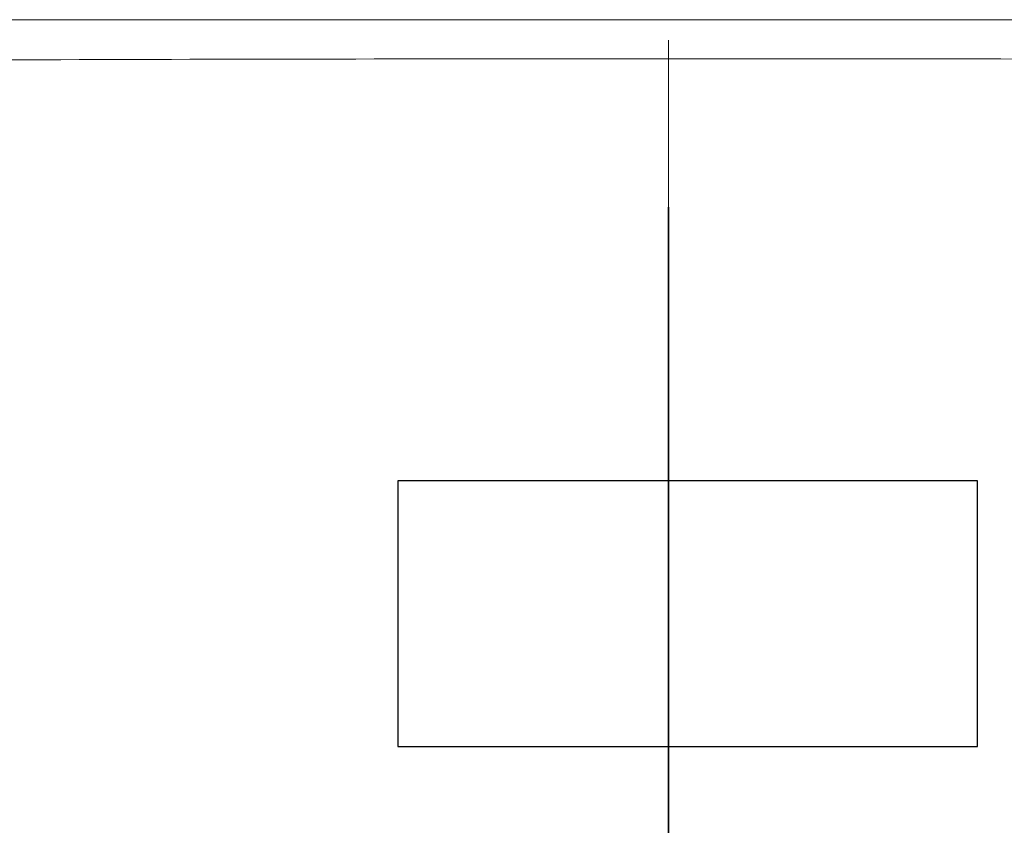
# Model space of a CAD drawing. Header units: millimetres. Extents: x -190 to 196, y -747 to 3.
# Tile 5 of 6: x -93 to 48, y -112 to 3. Entities that reach past the tile are written whole.
import ezdxf

# ---------------------------------------------------------------- set-up
doc = ezdxf.new("R2010")
doc.units = ezdxf.units.MM
doc.layers.get('0').update_dxf_attribs({"true_color": 0x000000})
doc.layers.add('Default', color=7, linetype='Continuous', true_color=0x000000)

msp = doc.modelspace()

# ---------------------------------------------------------------- linework, layer by layer
at = {"color": 18, "lineweight": 15, "true_color": 0x000000}
for p, q in [((-166.33, 2.94), (171.8, 2.94)), ((-166.32, 2.94), (171.8, 2.94)), ((-166.28, 2.94), (171.76, 2.94)), ((0, 0, 619.51), (0, 0, 646.04)), ((0, 0, 390.33), (0, 0, 616)), ((0, 0, 339.09), (0, 0, 390.33)), ((0, 0, 339.09), (0, 0, 5)), ((0, 0, 619.51), (0, 0, 646.04)), ((0, 0, 390.33), (0, 0, 616)), ((0, 0, 339.09), (0, 0, 390.33)), ((0, 0, 339.09), (0, 0, 5)), ((0, -172.69, 617.5), (0, -1.5, 617.5)), ((0, -172.97, 617.5), (0, -1.5, 617.5)), ((0, -172.69, 617.5), (0, -1.5, 617.5)), ((0, -172.97, 617.5), (0, -1.5, 617.5)), ((0, -615.09), (0, -5)), ((0, -615.09), (0, -5)), ((0, -6.36, 649.19), (0, -6.48, 652.54)), ((0, -6.36, 649.19), (0, -6.48, 652.54)), ((0, -84.68, 652.53), (0, -6.48, 652.54)), ((0, -84.68, 652.53), (0, -6.48, 652.54)), ((0, -11.04, 642.84), (0, -11.17, 619.58)), ((0, -11.04, 642.84), (0, -11.17, 619.58)), ((0, -11.14, 619.55), (0, -143.8, 619.6)), ((0, -11.14, 616.06), (0, -144.2, 616.08)), ((0, -11.14, 619.55), (0, -143.8, 619.6)), ((0, -11.14, 616.06), (0, -144.2, 616.08)), ((0, -11.68, 348.49), (0, -11.82, 348.49)), ((0, -11.69, 390), (0, -11.68, 356.36)), ((0, -11.68, 348.49), (0, -11.82, 348.49)), ((0, -11.69, 390), (0, -11.68, 356.36)), ((0, -174.18, 390), (0, -11.69, 390)), ((0, -174.18, 390), (0, -11.69, 390)), ((0, -291.3, 348.51), (0, -11.82, 348.49)), ((0, -291.3, 348.51), (0, -11.82, 348.49)), ((0, -278.08, 329.9), (0, -11.97, 329.66)), ((0, -11.98, 321.4), (0, -11.97, 329.65)), ((0, -278.08, 329.9), (0, -11.97, 329.66)), ((0, -11.98, 321.4), (0, -11.97, 329.65)), ((0, -23.5, 321.41), (0, -11.98, 321.34)), ((0, -23.5, 321.41), (0, -11.98, 321.34)), ((0, -28.77, 253.97), (0, -28.73, 314.18)), ((0, -28.77, 253.97), (0, -28.73, 314.18)), ((0, -29.35, 313.72), (0, -28.78, 314.1)), ((0, -29.35, 313.72), (0, -28.78, 314.1)), ((0, -29.43, 316.6), (0, -29.35, 315.36)), ((0, -29.35, 315.36), (0, -29.38, 253.44)), ((0, -29.43, 316.6), (0, -29.35, 315.36)), ((0, -29.35, 315.36), (0, -29.38, 253.44)), ((0, -29.39, 253.44), (0, -29.51, 251.83)), ((0, -29.39, 253.44), (0, -29.51, 251.83)), ((0, -31.7, 321.94), (0, -30.05, 319.3)), ((0, -31.7, 321.94), (0, -30.05, 319.3)), ((0, -30.85, 253.34), (0, -30.84, 315.26)), ((0, -30.85, 253.34), (0, -30.84, 315.26)), ((0, -34.21, 323.95), (0, -31.7, 321.94)), ((0, -34.21, 323.95), (0, -31.7, 321.94)), ((0, -37.26, 325), (0, -34.21, 323.95)), ((0, -37.26, 325), (0, -34.21, 323.95)), ((0, -38.78, 325.11), (0, -37.26, 325)), ((0, -38.78, 325.11), (0, -37.26, 325)), ((0, -38.4, 243.08), (0, -39.87, 242.98)), ((0, -38.4, 243.08), (0, -39.87, 242.98)), ((0, -38.78, 325.11), (0, -161.77, 324.9)), ((0, -38.78, 325.11), (0, -161.77, 324.9)), ((0, -38.8, 323.23), (0, -161.78, 323.04)), ((0, -38.81, 324.82), (0, -38.8, 323.23)), ((0, -38.8, 323.23), (0, -161.78, 323.04)), ((0, -38.81, 324.82), (0, -38.8, 323.23)), ((0, -38.81, 324.82), (0, -39.94, 324.82)), ((0, -38.81, 324.82), (0, -39.94, 324.82)), ((0, -38.89, 328.22), (0, -38.89, 326.14)), ((0, -161.53, 328.04), (0, -38.89, 328.22)), ((0, -38.89, 328.22), (0, -38.89, 326.14)), ((0, -161.53, 328.04), (0, -38.89, 328.22)), ((0, -38.9, 326.13), (0, -39.51, 325.96)), ((0, -38.9, 326.13), (0, -161.52, 325.92)), ((0, -38.9, 326.13), (0, -39.51, 325.96)), ((0, -38.9, 326.13), (0, -161.52, 325.92)), ((0, -39.51, 325.96), (0, -39.95, 325.78)), ((0, -39.51, 325.96), (0, -39.95, 325.78)), ((0, -83.39, 244.31), (0, -39.84, 244.37)), ((0, -83.39, 244.31), (0, -39.84, 244.37)), ((0, -39.87, 242.98), (0, -83.42, 242.9)), ((0, -39.87, 242.98), (0, -83.42, 242.9)), ((0, -39.94, 324.82), (0, -160.57, 324.57)), ((0, -39.94, 324.82), (0, -160.57, 324.57)), ((0, -40.63, 325.11), (0, -40.21, 325.6)), ((0, -40.63, 325.11), (0, -40.21, 325.6)), ((0, -83.44, 242.47), (0, -40.27, 242.51)), ((0, -83.44, 242.47), (0, -40.27, 242.51)), ((0, -83.42, 242.9), (0, -83.55, 242.9)), ((0, -83.42, 242.9), (0, -83.55, 242.9)), ((0, -117.49, 242.45), (0, -83.44, 242.47)), ((0, -117.49, 242.45), (0, -83.44, 242.47)), ((0, -83.55, 242.9), (0, -84.51, 243.02)), ((0, -83.55, 242.9), (0, -84.51, 243.02)), ((0, -84.51, 243.02), (0, -85.43, 243.32)), ((0, -84.51, 243.02), (0, -85.43, 243.32)), ((0, -96.32, 652.46), (0, -84.68, 652.53)), ((0, -96.32, 652.46), (0, -84.68, 652.53)), ((0, -86.94, 254.72), (0, -86.89, 247.78)), ((0, -86.94, 254.72), (0, -86.89, 247.78)), ((0, -88.41, 247.42), (0, -88.33, 246.94)), ((0, -88.41, 247.42), (0, -88.33, 246.94)), ((0, -88.38, 247.28), (0, -88.36, 247.1)), ((0, -88.38, 247.28), (0, -88.36, 247.1)), ((0, -88.47, 254.79), (0, -88.42, 247.85)), ((0, -88.47, 248.17), (0, -88.42, 247.85)), ((0, -88.47, 254.79), (0, -88.42, 247.85)), ((0, -88.47, 248.17), (0, -88.42, 247.85)), ((0, -88.47, 248.17), (0, -88.52, 254.79)), ((0, -88.52, 254.97), (0, -88.47, 254.79)), ((0, -88.47, 248.17), (0, -88.52, 254.79)), ((0, -88.52, 254.97), (0, -88.47, 254.79)), ((0, -88.52, 254.79), (0, -88.52, 254.97)), ((0, -88.52, 254.79), (0, -88.52, 254.97)), ((0, -103.68, 652.39), (0, -96.32, 652.46)), ((0, -103.68, 652.39), (0, -96.32, 652.46)), ((0, -109.07, 652.3), (0, -103.68, 652.39)), ((0, -109.07, 652.3), (0, -103.68, 652.39))]:
    msp.add_line(p, q, dxfattribs=at)
at = {"color": 18, "lineweight": 15, "true_color": 0x000000, "extrusion": (1, 0, 0)}
msp.add_lwpolyline([(-11.89, 4.7), (-40.81, 4.77), (-69.72, 4.82), (-98.64, 4.85), (-127.56, 4.87), (-156.48, 4.86), (-185.39, 4.84), (-214.31, 4.8), (-243.23, 4.75), (-272.15, 4.69), (-301.07, 4.62), (-358.91, 4.45), (-416.74, 4.26), (-474.58, 4.05), (-474.58, 4.05, 0.001905), (-619.7, 3.05)], format="xyb", dxfattribs=at)
msp.add_lwpolyline([(-11.89, 4.7), (-40.81, 4.77), (-69.72, 4.82), (-98.64, 4.85), (-127.56, 4.87), (-156.48, 4.86), (-185.39, 4.84), (-214.31, 4.8), (-243.23, 4.75), (-272.15, 4.69), (-301.07, 4.62), (-358.91, 4.45), (-416.74, 4.26), (-474.58, 4.05), (-474.58, 4.05, 0.001905), (-619.7, 3.05)], format="xyb", dxfattribs=at)
for points in [[(-29.51, 251.83), (-29.9, 250.21), (-30.54, 248.67), (-31.42, 247.25), (-32.51, 245.99), (-33.8, 244.92), (-35.23, 244.06), (-36.78, 243.45), (-38.4, 243.08)], [(-29.51, 251.83), (-29.9, 250.21), (-30.54, 248.67), (-31.42, 247.25), (-32.51, 245.99), (-33.8, 244.92), (-35.23, 244.06), (-36.78, 243.45), (-38.4, 243.08)], [(-38.81, 324.82), (-37.45, 324.73), (-35.96, 324.39), (-34.54, 323.82), (-33.23, 323.02)], [(-38.81, 324.82), (-37.45, 324.73), (-35.96, 324.39), (-34.54, 323.82), (-33.23, 323.02)], [(-85.43, 243.32), (-86.27, 243.79), (-87.01, 244.41), (-87.61, 245.17)], [(-85.43, 243.32), (-86.27, 243.79), (-87.01, 244.41), (-87.61, 245.17)], [(-87.61, 245.17), (-88.06, 246.02), (-88.33, 246.94)], [(-87.61, 245.17), (-88.06, 246.02), (-88.33, 246.94)]]:
    msp.add_lwpolyline(points, dxfattribs=at)
at = {"color": 18, "lineweight": 15, "true_color": 0x000000}
msp.add_lwpolyline([(-38.76, -63.06), (44.24, -63.06), (44.24, -101.06), (-38.76, -101.06)], close=True, dxfattribs=at)
at = {"color": 18, "lineweight": 15, "true_color": 0x000000, "extrusion": (-1, 0, 0)}
for centre, radius, start, end in [((20.98, -580.15), 1223.03, 90.46434, 90.98279), ((1.5, 619.51), 1.5, 179.9978, 269.9838), ((6.5, 642.69), 6.5, 91.2315, 179.9646), ((6.5, 646.04), 6.5, 90.1546, 179.9968), ((1.5, 616), 1.5, 90, 180), ((5, 5), 5, 180, 270), ((20.98, -580.15), 1223.03, 90.46434, 90.98279), ((1.5, 619.51), 1.5, 179.9978, 269.9838), ((6.5, 642.69), 6.5, 91.2315, 179.9646), ((6.5, 646.04), 6.5, 90.1546, 179.9968), ((1.5, 616), 1.5, 90, 180), ((5, 5), 5, 180, 270), ((1334.42, 32.83), 1322.83, 180.12262, 181.2187), ((1334.42, 32.83), 1322.83, 180.12262, 181.2187), ((251.32, 352.25), 239.67, 179.0158, 180.8979), ((251.32, 352.25), 239.67, 179.0158, 180.8979), ((282.55, -95585.26), 95942.01, 89.9947667, 90.1617521), ((282.55, -95585.26), 95942.01, 89.9947667, 90.1617521), ((187.39, 4.03), 175.5, 179.7816, 181.3149), ((187.39, 4.03), 175.5, 179.7816, 181.3149), ((40.09, 253.73), 18.41, 179.9453, 270.1252), ((40.09, 253.73), 18.41, 179.9453, 270.1252), ((42.94, 311.89), 21.65, 153.9333, 168.4462), ((42.94, 311.89), 21.65, 153.9333, 168.4462), ((85.85, 446.93), 140.22, 243.5849, 245.5108), ((85.85, 446.93), 140.22, 243.5849, 245.5108), ((27.66, 313.85), 1.11, 17.0165, 49.7107), ((27.66, 313.85), 1.11, 17.0165, 49.7107), ((40.18, 314.06), 11.45, 171.7046, 179.387), ((40.18, 314.06), 11.45, 171.7046, 179.387), ((40.12, 253.95), 11.35, 179.916, 182.2668), ((40.12, 253.95), 11.35, 179.916, 182.2668), ((40.28, 314.04), 11.55, 161.7708, 171.7184), ((40.28, 314.04), 11.55, 161.7708, 171.7184), ((40.24, 314.05), 11.51, 154.6616, 161.7393), ((40.24, 314.05), 11.51, 154.6616, 161.7393), ((40.31, 314.02), 11.59, 147.4802, 154.6628), ((40.31, 314.02), 11.59, 147.4802, 154.6628), ((38.66, 311.94), 14.2, 89.0342, 89.9059), ((38.66, 311.94), 14.2, 89.0342, 89.9059), ((40.25, 253.95), 11.44, 267.5396, 270.1149), ((40.25, 253.95), 11.44, 267.5396, 270.1149), ((83.39, 247.8), 3.5, 269.9203, 359.5724), ((83.39, 247.8), 3.5, 269.9203, 359.5724), ((83.43, 247.88), 4.97, 269.9159, 276.0769), ((83.43, 247.88), 4.97, 269.9159, 276.0769), ((87.09, 271.6), 23.83, 269.5108, 270.4486), ((87.09, 271.6), 23.83, 269.5108, 270.4486), ((100.43, 254.61), 13.49, 164.0662, 179.5427), ((100.43, 254.61), 13.49, 164.0662, 179.5427), ((83.45, 247.89), 4.98, 323.6683, 350.92), ((100.38, 254.62), 13.44, 154.9745, 164.0385), ((83.45, 247.89), 4.98, 323.6683, 350.92), ((100.38, 254.62), 13.44, 154.9745, 164.0385), ((100.44, 254.59), 13.49, 0.4078, 154.9337), ((100.44, 254.59), 13.49, 0.4078, 154.9337), ((83.45, 247.89), 4.98, 352.9387, 354.6018), ((83.45, 247.89), 4.98, 352.9387, 354.6018), ((83.48, 248.21), 4.99, 349.2583, 355.8521), ((83.48, 248.21), 4.99, 349.2583, 355.8521), ((83.5, 247.89), 4.92, 354.5949, 359.6064), ((83.5, 247.89), 4.92, 354.5949, 359.6064), ((83.56, 248.2), 4.92, 355.8532, 359.6023), ((83.56, 248.2), 4.92, 355.8532, 359.6023), ((100.45, 254.7), 11.98, 164.1248, 179.5653), ((100.45, 254.7), 11.98, 164.1248, 179.5653), ((100.5, 254.88), 11.98, 164.1253, 179.5656), ((100.5, 254.88), 11.98, 164.1253, 179.5656), ((100.35, 254.73), 11.87, 163.3314, 164.1136), ((100.35, 254.73), 11.87, 163.3314, 164.1136), ((100.42, 254.71), 11.94, 154.9948, 163.3184), ((100.42, 254.71), 11.94, 154.9948, 163.3184), ((100.46, 254.67), 12, 8.5482, 154.9072), ((100.46, 254.67), 12, 8.5482, 154.9072)]:
    msp.add_arc(centre, radius, start, end, dxfattribs=at)
at = {"color": 18, "lineweight": 15, "true_color": 0x000000, "extrusion": (1, 0, 0)}
for centre, radius, start, end in [((-318.27, 357.8), 306.58, 358.259, 359.731), ((-318.27, 357.8), 306.58, 358.259, 359.731), ((-40.22, 253.95), 11.44, 272.3094, 357.7527), ((-40.22, 253.95), 11.44, 272.3094, 357.7527), ((-38.78, 315.28), 7.94, 359.8335, 90.1349), ((-38.78, 315.28), 7.94, 359.8335, 90.1349), ((-39.84, 253.36), 8.98, 269.9885, 359.889), ((-39.84, 253.36), 8.98, 269.9885, 359.889), ((-59.44, 244.14), 19.6, 356.5892, 0.6654), ((-59.44, 244.14), 19.6, 356.5892, 0.6654), ((-39.58, 324.99), 0.876, 115.3017, 135.9005), ((-39.58, 324.99), 0.876, 115.3017, 135.9005), ((-104.36, 244.07), 20.97, 356.7881, 0.6328), ((-104.36, 244.07), 20.97, 356.7881, 0.6328), ((-83.42, 247.95), 5.04, 243.3506, 263.8679), ((-83.42, 247.95), 5.04, 243.3506, 263.8679), ((-83.39, 247.95), 5.05, 216.5312, 243.0681), ((-83.39, 247.95), 5.05, 216.5312, 243.0681), ((-95.86, -128.9), 781.31, 90.9681, 92.36548), ((-95.86, -128.9), 781.31, 90.9681, 92.36548)]:
    msp.add_arc(centre, radius, start, end, dxfattribs=at)
at = {"color": 18, "lineweight": 15, "true_color": 0x000000}
for points, knots in [([(0, -11.14, 619.58), (0, -10.4, 619.58), (0, -8.96, 619.57), (0, -6.88, 619.57), (0, -4.97, 619.56), (0, -3.53, 619.56), (0, -2.52, 619.55), (0, -1.88, 619.55), (0, -1.32, 619.54), (0, -0.87, 619.54), (0, -0.51, 619.53), (0, -0.27, 619.53), (0, -0.13, 619.52), (0, -0.06, 619.52), (0, -0.03, 619.51), (0, 0, 619.52), (0, 0, 619.51)], [0, 0, 0, 0, 2.212558, 4.321242, 6.245979, 7.921823, 8.64818, 9.291015, 9.84456, 10.304459, 10.666452, 10.927066, 11.018808, 11.084604, 11.124295, 11.137884, 11.137884, 11.137884, 11.137884]), ([(0, 0, 357.64), (0, 0, 357.53), (0, -0.35, 357.3), (0, -0.99, 357.12), (0, -2.08, 356.9), (0, -3.5, 356.73), (0, -5.25, 356.57), (0, -8.01, 356.41), (0, -10.18, 356.37), (0, -11.68, 356.36)], [0, 0, 0, 0, 0.332415, 1.033179, 2.127804, 3.586653, 5.358676, 7.381369, 11.877572, 11.877572, 11.877572, 11.877572]), ([(0, 0, 390.33), (0, 0, 390.31), (0, -0.11, 390.29), (0, -0.25, 390.26), (0, -0.54, 390.23), (0, -0.92, 390.2), (0, -1.4, 390.18), (0, -2.24, 390.14), (0, -3.51, 390.1), (0, -5.25, 390.06), (0, -7.25, 390.03), (0, -9.42, 390.01), (0, -10.92, 390), (0, -11.69, 390)], [0, 0, 0, 0, 0.064504, 0.234522, 0.512641, 0.89761, 1.385769, 1.972444, 3.420442, 5.186999, 7.207694, 9.410133, 11.705442, 11.705442, 11.705442, 11.705442]), ([(0, 0, 616), (0, 0, 616), (0, -0.03, 616), (0, -0.06, 616.01), (0, -0.13, 616.01), (0, -0.27, 616.01), (0, -0.51, 616.02), (0, -0.87, 616.02), (0, -1.33, 616.03), (0, -1.88, 616.03), (0, -2.52, 616.04), (0, -3.53, 616.05), (0, -4.98, 616.05), (0, -6.88, 616.06), (0, -8.96, 616.06), (0, -10.4, 616.06), (0, -11.14, 616.06)], [0, 0, 0, 0, 0.013596, 0.053307, 0.119136, 0.210922, 0.47165, 0.833792, 1.293878, 1.847641, 2.490715, 3.217333, 4.893754, 6.819107, 8.928419, 11.141513, 11.141513, 11.141513, 11.141513]), ([(0, -11.89, 4.7), (0, -11.12, 4.7), (0, -9.6, 4.7), (0, -7.39, 4.72), (0, -5.36, 4.74), (0, -3.58, 4.78), (0, -2.29, 4.82), (0, -1.43, 4.85), (0, -0.94, 4.88), (0, -0.55, 4.91), (0, -0.25, 4.93), (0, -0.11, 4.96), (0, 0, 4.98), (0, 0, 5)], [0, 0, 0, 0, 2.324456, 4.560722, 6.616681, 8.416977, 9.894433, 10.493427, 10.991966, 11.385141, 11.669087, 11.842388, 11.906963, 11.906963, 11.906963, 11.906963]), ([(0, -11.98, 321.4), (0, -11.21, 321.4), (0, -9.68, 321.41), (0, -7.46, 321.43), (0, -5.41, 321.47), (0, -3.62, 321.52), (0, -2.31, 321.58), (0, -1.45, 321.63), (0, -0.95, 321.66), (0, -0.56, 321.7), (0, -0.26, 321.74), (0, -0.11, 321.78), (0, 0, 321.81), (0, 0, 321.83)], [0, 0, 0, 0, 2.336906, 4.58771, 6.658993, 8.474967, 9.966982, 10.572546, 11.077037, 11.475368, 11.763883, 11.941646, 12.013486, 12.013486, 12.013486, 12.013486]), ([(0, -11.97, 329.65), (0, -10.43, 329.65), (0, -7.4, 330.12), (0, -3.45, 332.13), (0, -0.69, 335.24), (0, 0, 337.85), (0, 0, 339.09)], [0, 0, 0, 0, 4.641134, 9.029594, 13.039708, 16.760973, 16.760973, 16.760973, 16.760973]), ([(0, -11.68, 348.49), (0, -10.16, 348.52), (0, -7.2, 349.01), (0, -3.36, 350.97), (0, -0.68, 353.95), (0, 0, 356.46), (0, 0, 357.64)], [0, 0, 0, 0, 4.559718, 8.84037, 12.711775, 16.270006, 16.270006, 16.270006, 16.270006]), ([(0, -11.14, 619.58), (0, -10.4, 619.58), (0, -8.96, 619.57), (0, -6.88, 619.57), (0, -4.97, 619.56), (0, -3.53, 619.56), (0, -2.52, 619.55), (0, -1.88, 619.55), (0, -1.32, 619.54), (0, -0.87, 619.54), (0, -0.51, 619.53), (0, -0.27, 619.53), (0, -0.13, 619.52), (0, -0.06, 619.52), (0, -0.03, 619.51), (0, 0, 619.52), (0, 0, 619.51)], [0, 0, 0, 0, 2.212558, 4.321242, 6.245979, 7.921823, 8.64818, 9.291015, 9.84456, 10.304459, 10.666452, 10.927066, 11.018808, 11.084604, 11.124295, 11.137884, 11.137884, 11.137884, 11.137884]), ([(0, 0, 357.64), (0, 0, 357.53), (0, -0.35, 357.3), (0, -0.99, 357.12), (0, -2.08, 356.9), (0, -3.5, 356.73), (0, -5.25, 356.57), (0, -8.01, 356.41), (0, -10.18, 356.37), (0, -11.68, 356.36)], [0, 0, 0, 0, 0.332415, 1.033179, 2.127804, 3.586653, 5.358676, 7.381369, 11.877572, 11.877572, 11.877572, 11.877572]), ([(0, 0, 390.33), (0, 0, 390.31), (0, -0.11, 390.29), (0, -0.25, 390.26), (0, -0.54, 390.23), (0, -0.92, 390.2), (0, -1.4, 390.18), (0, -2.24, 390.14), (0, -3.51, 390.1), (0, -5.25, 390.06), (0, -7.25, 390.03), (0, -9.42, 390.01), (0, -10.92, 390), (0, -11.69, 390)], [0, 0, 0, 0, 0.064504, 0.234522, 0.512641, 0.89761, 1.385769, 1.972444, 3.420442, 5.186999, 7.207694, 9.410133, 11.705442, 11.705442, 11.705442, 11.705442]), ([(0, 0, 616), (0, 0, 616), (0, -0.03, 616), (0, -0.06, 616.01), (0, -0.13, 616.01), (0, -0.27, 616.01), (0, -0.51, 616.02), (0, -0.87, 616.02), (0, -1.33, 616.03), (0, -1.88, 616.03), (0, -2.52, 616.04), (0, -3.53, 616.05), (0, -4.98, 616.05), (0, -6.88, 616.06), (0, -8.96, 616.06), (0, -10.4, 616.06), (0, -11.14, 616.06)], [0, 0, 0, 0, 0.013596, 0.053307, 0.119136, 0.210922, 0.47165, 0.833792, 1.293878, 1.847641, 2.490715, 3.217333, 4.893754, 6.819107, 8.928419, 11.141513, 11.141513, 11.141513, 11.141513]), ([(0, -11.89, 4.7), (0, -11.12, 4.7), (0, -9.6, 4.7), (0, -7.39, 4.72), (0, -5.36, 4.74), (0, -3.58, 4.78), (0, -2.29, 4.82), (0, -1.43, 4.85), (0, -0.94, 4.88), (0, -0.55, 4.91), (0, -0.25, 4.93), (0, -0.11, 4.96), (0, 0, 4.98), (0, 0, 5)], [0, 0, 0, 0, 2.324456, 4.560722, 6.616681, 8.416977, 9.894433, 10.493427, 10.991966, 11.385141, 11.669087, 11.842388, 11.906963, 11.906963, 11.906963, 11.906963]), ([(0, -11.98, 321.4), (0, -11.21, 321.4), (0, -9.68, 321.41), (0, -7.46, 321.43), (0, -5.41, 321.47), (0, -3.62, 321.52), (0, -2.31, 321.58), (0, -1.45, 321.63), (0, -0.95, 321.66), (0, -0.56, 321.7), (0, -0.26, 321.74), (0, -0.11, 321.78), (0, 0, 321.81), (0, 0, 321.83)], [0, 0, 0, 0, 2.336906, 4.58771, 6.658993, 8.474967, 9.966982, 10.572546, 11.077037, 11.475368, 11.763883, 11.941646, 12.013486, 12.013486, 12.013486, 12.013486]), ([(0, -11.97, 329.65), (0, -10.43, 329.65), (0, -7.4, 330.12), (0, -3.45, 332.13), (0, -0.69, 335.24), (0, 0, 337.85), (0, 0, 339.09)], [0, 0, 0, 0, 4.641134, 9.029594, 13.039708, 16.760973, 16.760973, 16.760973, 16.760973]), ([(0, -11.68, 348.49), (0, -10.16, 348.52), (0, -7.2, 349.01), (0, -3.36, 350.97), (0, -0.68, 353.95), (0, 0, 356.46), (0, 0, 357.64)], [0, 0, 0, 0, 4.559718, 8.84037, 12.711775, 16.270006, 16.270006, 16.270006, 16.270006]), ([(0, -11.44, 649.02), (0, -10.78, 649.01), (0, -9.82, 649), (0, -8.62, 649.02), (0, -7.86, 649.03), (0, -7.25, 649.06), (0, -6.78, 649.08), (0, -6.53, 649.13), (0, -6.37, 649.15), (0, -6.36, 649.19)], [0, 0, 0, 0, 1.977092, 2.855907, 3.619621, 4.243413, 4.703364, 4.982987, 5.094815, 5.094815, 5.094815, 5.094815]), ([(0, -11.44, 649.02), (0, -10.78, 649.01), (0, -9.82, 649), (0, -8.62, 649.02), (0, -7.86, 649.03), (0, -7.25, 649.06), (0, -6.78, 649.08), (0, -6.53, 649.13), (0, -6.37, 649.15), (0, -6.36, 649.19)], [0, 0, 0, 0, 1.977092, 2.855907, 3.619621, 4.243413, 4.703364, 4.982987, 5.094815, 5.094815, 5.094815, 5.094815]), ([(0, -11.07, 642.84), (0, -11.06, 643.61), (0, -11.06, 644.73), (0, -11.09, 646.15), (0, -11.13, 647.07), (0, -11.19, 647.82), (0, -11.25, 648.41), (0, -11.33, 648.78), (0, -11.38, 648.99), (0, -11.44, 649.02)], [0, 0, 0, 0, 2.31482, 3.359525, 4.280516, 5.04796, 5.637797, 6.030835, 6.223593, 6.223593, 6.223593, 6.223593]), ([(0, -11.07, 642.84), (0, -11.06, 643.61), (0, -11.06, 644.73), (0, -11.09, 646.15), (0, -11.13, 647.07), (0, -11.19, 647.82), (0, -11.25, 648.41), (0, -11.33, 648.78), (0, -11.38, 648.99), (0, -11.44, 649.02)], [0, 0, 0, 0, 2.31482, 3.359525, 4.280516, 5.04796, 5.637797, 6.030835, 6.223593, 6.223593, 6.223593, 6.223593]), ([(0, -142.06, 642.79), (0, -131.15, 643.05), (0, -112.04, 643.41), (0, -84.75, 643.55), (0, -60.17, 643.43), (0, -35.61, 643.21), (0, -19.24, 642.98), (0, -11.07, 642.84)], [0, 0, 0, 0, 32.74474, 57.319867, 81.893686, 106.466211, 131.003255, 131.003255, 131.003255, 131.003255]), ([(0, -142.06, 642.79), (0, -131.15, 643.05), (0, -112.04, 643.41), (0, -84.75, 643.55), (0, -60.17, 643.43), (0, -35.61, 643.21), (0, -19.24, 642.98), (0, -11.07, 642.84)], [0, 0, 0, 0, 32.74474, 57.319867, 81.893686, 106.466211, 131.003255, 131.003255, 131.003255, 131.003255]), ([(0, -11.25, 618.01), (0, -11.23, 618.01), (0, -11.22, 618.07), (0, -11.2, 618.15), (0, -11.18, 618.3), (0, -11.16, 618.57), (0, -11.14, 619), (0, -11.14, 619.37), (0, -11.14, 619.58)], [0, 0, 0, 0, 0.042517, 0.14063, 0.286628, 0.473391, 0.955327, 1.57576, 1.57576, 1.57576, 1.57576]), ([(0, -11.14, 616.06), (0, -11.19, 597.23), (0, -11.31, 550.14), (0, -11.45, 474.79), (0, -11.6, 418.26), (0, -11.69, 390)], [0, 0, 0, 0, 56.496778, 141.270508, 226.065215, 226.065215, 226.065215, 226.065215]), ([(0, -11.14, 616.06), (0, -11.14, 616.25), (0, -11.15, 616.59), (0, -11.17, 616.99), (0, -11.19, 617.24), (0, -11.21, 617.38), (0, -11.22, 617.45), (0, -11.24, 617.5), (0, -11.25, 617.5)], [0, 0, 0, 0, 0.553231, 1.019254, 1.197075, 1.329502, 1.412855, 1.447247, 1.447247, 1.447247, 1.447247]), ([(0, -11.25, 618.01), (0, -11.23, 618.01), (0, -11.22, 618.07), (0, -11.2, 618.15), (0, -11.18, 618.3), (0, -11.16, 618.57), (0, -11.14, 619), (0, -11.14, 619.37), (0, -11.14, 619.58)], [0, 0, 0, 0, 0.042517, 0.14063, 0.286628, 0.473391, 0.955327, 1.57576, 1.57576, 1.57576, 1.57576]), ([(0, -11.14, 616.06), (0, -11.19, 597.23), (0, -11.31, 550.14), (0, -11.45, 474.79), (0, -11.6, 418.26), (0, -11.69, 390)], [0, 0, 0, 0, 56.496778, 141.270508, 226.065215, 226.065215, 226.065215, 226.065215]), ([(0, -11.14, 616.06), (0, -11.14, 616.25), (0, -11.15, 616.59), (0, -11.17, 616.99), (0, -11.19, 617.24), (0, -11.21, 617.38), (0, -11.22, 617.45), (0, -11.24, 617.5), (0, -11.25, 617.5)], [0, 0, 0, 0, 0.553231, 1.019254, 1.197075, 1.329502, 1.412855, 1.447247, 1.447247, 1.447247, 1.447247]), ([(0, -141.89, 648.93), (0, -120.15, 649.58), (0, -76.66, 649.93), (0, -33.17, 649.39), (0, -11.44, 649.02)], [0, 0, 0, 0, 65.237075, 130.46098, 130.46098, 130.46098, 130.46098]), ([(0, -141.89, 648.93), (0, -120.15, 649.58), (0, -76.66, 649.93), (0, -33.17, 649.39), (0, -11.44, 649.02)], [0, 0, 0, 0, 65.237075, 130.46098, 130.46098, 130.46098, 130.46098]), ([(0, -11.6, 30), (0, -11.58, 54.28), (0, -11.53, 96.76), (0, -11.55, 157.46), (0, -11.68, 212.08), (0, -11.79, 266.71), (0, -11.9, 303.13), (0, -11.98, 321.34)], [0, 0, 0, 0, 72.82995, 127.455796, 182.083781, 236.713405, 291.343862, 291.343862, 291.343862, 291.343862]), ([(0, -11.6, 30), (0, -11.58, 54.28), (0, -11.53, 96.76), (0, -11.55, 157.46), (0, -11.68, 212.08), (0, -11.79, 266.71), (0, -11.9, 303.13), (0, -11.98, 321.34)], [0, 0, 0, 0, 72.82995, 127.455796, 182.083781, 236.713405, 291.343862, 291.343862, 291.343862, 291.343862]), ([(0, -11.97, 329.65), (0, -11.95, 331.22), (0, -11.88, 335.14), (0, -11.92, 341.42), (0, -11.87, 346.13), (0, -11.82, 348.49)], [0, 0, 0, 0, 4.70883, 11.771279, 18.834599, 18.834599, 18.834599, 18.834599]), ([(0, -11.97, 329.65), (0, -11.95, 331.22), (0, -11.88, 335.14), (0, -11.92, 341.42), (0, -11.87, 346.13), (0, -11.82, 348.49)], [0, 0, 0, 0, 4.70883, 11.771279, 18.834599, 18.834599, 18.834599, 18.834599]), ([(0, -21.73, 316.23), (0, -21.72, 311.02), (0, -21.68, 298), (0, -21.72, 277.18), (0, -21.69, 261.56), (0, -21.67, 253.75)], [0, 0, 0, 0, 15.620183, 39.050458, 62.480709, 62.480709, 62.480709, 62.480709]), ([(0, -21.67, 253.75), (0, -22.53, 253.75), (0, -23.78, 253.75), (0, -25.39, 253.78), (0, -26.43, 253.81), (0, -27.31, 253.84), (0, -28, 253.87), (0, -28.46, 253.92), (0, -28.7, 253.94), (0, -28.77, 253.97)], [0, 0, 0, 0, 2.579085, 3.76168, 4.815501, 5.704601, 6.398607, 6.871599, 7.109328, 7.109328, 7.109328, 7.109328]), ([(0, -21.73, 316.23), (0, -21.72, 311.02), (0, -21.68, 298), (0, -21.72, 277.18), (0, -21.69, 261.56), (0, -21.67, 253.75)], [0, 0, 0, 0, 15.620183, 39.050458, 62.480709, 62.480709, 62.480709, 62.480709]), ([(0, -21.67, 253.75), (0, -22.53, 253.75), (0, -23.78, 253.75), (0, -25.39, 253.78), (0, -26.43, 253.81), (0, -27.31, 253.84), (0, -28, 253.87), (0, -28.46, 253.92), (0, -28.7, 253.94), (0, -28.77, 253.97)], [0, 0, 0, 0, 2.579085, 3.76168, 4.815501, 5.704601, 6.398607, 6.871599, 7.109328, 7.109328, 7.109328, 7.109328]), ([(0, -21.73, 316.23), (0, -22.3, 316.4), (0, -23.4, 316.8), (0, -24.99, 317.48), (0, -26.44, 318.31), (0, -27.31, 318.98), (0, -27.73, 319.32)], [0, 0, 0, 0, 1.782811, 3.509298, 5.165784, 6.789562, 6.789562, 6.789562, 6.789562]), ([(0, -28.38, 314.7), (0, -28.1, 314.96), (0, -27.27, 315.4), (0, -25.07, 316.06), (0, -23.12, 316.22), (0, -21.73, 316.23)], [0, 0, 0, 0, 1.143715, 2.745338, 6.913979, 6.913979, 6.913979, 6.913979]), ([(0, -21.73, 316.23), (0, -22.3, 316.4), (0, -23.4, 316.8), (0, -24.99, 317.48), (0, -26.44, 318.31), (0, -27.31, 318.98), (0, -27.73, 319.32)], [0, 0, 0, 0, 1.782811, 3.509298, 5.165784, 6.789562, 6.789562, 6.789562, 6.789562]), ([(0, -28.38, 314.7), (0, -28.1, 314.96), (0, -27.27, 315.4), (0, -25.07, 316.06), (0, -23.12, 316.22), (0, -21.73, 316.23)], [0, 0, 0, 0, 1.143715, 2.745338, 6.913979, 6.913979, 6.913979, 6.913979]), ([(0, -38.89, 328.23), (0, -37.41, 328.21), (0, -34.47, 328.02), (0, -30.21, 326.87), (0, -26.39, 324.65), (0, -24.33, 322.54), (0, -23.47, 321.35)], [0, 0, 0, 0, 4.435913, 8.80056, 13.123641, 17.525639, 17.525639, 17.525639, 17.525639]), ([(0, -38.89, 328.23), (0, -37.41, 328.21), (0, -34.47, 328.02), (0, -30.21, 326.87), (0, -26.39, 324.65), (0, -24.33, 322.54), (0, -23.47, 321.35)], [0, 0, 0, 0, 4.435913, 8.80056, 13.123641, 17.525639, 17.525639, 17.525639, 17.525639]), ([(0, -27.73, 319.32), (0, -28.15, 319.67), (0, -28.89, 320.53), (0, -30.21, 322.32), (0, -32.16, 324.38), (0, -35.26, 325.87), (0, -37.54, 326.14), (0, -38.68, 326.14)], [0, 0, 0, 0, 1.646827, 3.360839, 6.692319, 10.04001, 13.460866, 13.460866, 13.460866, 13.460866]), ([(0, -27.73, 319.32), (0, -28.15, 319.67), (0, -28.89, 320.53), (0, -30.21, 322.32), (0, -32.16, 324.38), (0, -35.26, 325.87), (0, -37.54, 326.14), (0, -38.68, 326.14)], [0, 0, 0, 0, 1.646827, 3.360839, 6.692319, 10.04001, 13.460866, 13.460866, 13.460866, 13.460866]), ([(0, -29.35, 315.36), (0, -29.35, 315.35), (0, -29.4, 315.34), (0, -29.48, 315.32), (0, -29.62, 315.3), (0, -29.88, 315.28), (0, -30.3, 315.27), (0, -30.65, 315.26), (0, -30.84, 315.26)], [0, 0, 0, 0, 0.035333, 0.121954, 0.260474, 0.44629, 0.931487, 1.5015, 1.5015, 1.5015, 1.5015]), ([(0, -29.35, 315.36), (0, -29.35, 315.35), (0, -29.4, 315.34), (0, -29.48, 315.32), (0, -29.62, 315.3), (0, -29.88, 315.28), (0, -30.3, 315.27), (0, -30.65, 315.26), (0, -30.84, 315.26)], [0, 0, 0, 0, 0.035333, 0.121954, 0.260474, 0.44629, 0.931487, 1.5015, 1.5015, 1.5015, 1.5015]), ([(0, -29.39, 253.44), (0, -29.39, 253.43), (0, -29.44, 253.42), (0, -29.51, 253.4), (0, -29.65, 253.38), (0, -29.91, 253.36), (0, -30.32, 253.34), (0, -30.66, 253.34), (0, -30.85, 253.34)], [0, 0, 0, 0, 0.035247, 0.12035, 0.256229, 0.438528, 0.915307, 1.477589, 1.477589, 1.477589, 1.477589]), ([(0, -29.39, 253.44), (0, -29.39, 253.43), (0, -29.44, 253.42), (0, -29.51, 253.4), (0, -29.65, 253.38), (0, -29.91, 253.36), (0, -30.32, 253.34), (0, -30.66, 253.34), (0, -30.85, 253.34)], [0, 0, 0, 0, 0.035247, 0.12035, 0.256229, 0.438528, 0.915307, 1.477589, 1.477589, 1.477589, 1.477589]), ([(0, -40.13, 235.32), (0, -50.14, 235.34), (0, -75.18, 235.38), (0, -115.25, 235.31), (0, -145.29, 235.34), (0, -160.32, 235.37)], [0, 0, 0, 0, 30.04741, 75.11979, 120.193521, 120.193521, 120.193521, 120.193521]), ([(0, -40.13, 235.32), (0, -40.13, 236.19), (0, -40.13, 237.82), (0, -40.16, 239.75), (0, -40.19, 241.04), (0, -40.21, 241.73), (0, -40.24, 242.2), (0, -40.25, 242.44), (0, -40.27, 242.51)], [0, 0, 0, 0, 2.617192, 4.889138, 5.791644, 6.492509, 6.966656, 7.197572, 7.197572, 7.197572, 7.197572]), ([(0, -40.13, 235.32), (0, -50.14, 235.34), (0, -75.18, 235.38), (0, -115.25, 235.31), (0, -145.29, 235.34), (0, -160.32, 235.37)], [0, 0, 0, 0, 30.04741, 75.11979, 120.193521, 120.193521, 120.193521, 120.193521]), ([(0, -40.13, 235.32), (0, -40.13, 236.19), (0, -40.13, 237.82), (0, -40.16, 239.75), (0, -40.19, 241.04), (0, -40.21, 241.73), (0, -40.24, 242.2), (0, -40.25, 242.44), (0, -40.27, 242.51)], [0, 0, 0, 0, 2.617192, 4.889138, 5.791644, 6.492509, 6.966656, 7.197572, 7.197572, 7.197572, 7.197572]), ([(0, -88.47, 254.79), (0, -88.47, 254.78), (0, -88.41, 254.77), (0, -88.33, 254.76), (0, -88.19, 254.74), (0, -87.91, 254.73), (0, -87.49, 254.72), (0, -87.13, 254.72), (0, -86.94, 254.72)], [0, 0, 0, 0, 0.038578, 0.130717, 0.274888, 0.466407, 0.961328, 1.537792, 1.537792, 1.537792, 1.537792]), ([(0, -88.47, 254.79), (0, -88.47, 254.78), (0, -88.41, 254.77), (0, -88.33, 254.76), (0, -88.19, 254.74), (0, -87.91, 254.73), (0, -87.49, 254.72), (0, -87.13, 254.72), (0, -86.94, 254.72)], [0, 0, 0, 0, 0.038578, 0.130717, 0.274888, 0.466407, 0.961328, 1.537792, 1.537792, 1.537792, 1.537792]), ([(0, -88.42, 247.85), (0, -88.42, 247.85), (0, -88.38, 247.84), (0, -88.32, 247.82), (0, -88.22, 247.81), (0, -88.02, 247.79), (0, -87.7, 247.78), (0, -87.43, 247.78), (0, -87.28, 247.78)], [0, 0, 0, 0, 0.028789, 0.0945, 0.196959, 0.334324, 0.698439, 1.150024, 1.150024, 1.150024, 1.150024]), ([(0, -88.42, 247.85), (0, -88.42, 247.85), (0, -88.38, 247.84), (0, -88.32, 247.82), (0, -88.22, 247.81), (0, -88.02, 247.79), (0, -87.7, 247.78), (0, -87.43, 247.78), (0, -87.28, 247.78)], [0, 0, 0, 0, 0.028789, 0.0945, 0.196959, 0.334324, 0.698439, 1.150024, 1.150024, 1.150024, 1.150024])]:
    msp.add_open_spline(points, degree=3, knots=knots, dxfattribs=at)
for points in [[(-166.18, -3.4), (-109.88, -2.69), (-53.57, -2.66), (2.74, -2.66)], [(171.66, -3.4), (115.35, -2.69), (59.04, -2.66), (2.74, -2.66)]]:
    msp.add_open_spline(points, degree=3, dxfattribs=at)
at = {"layer": 'Default', "extrusion": (1, 0, 0)}
msp.add_lwpolyline([(-169.41, 235.07), (-33.62, 235.07, 0.414214), (-23.9, 244.8), (-23.9, 313.03, 0.414214), (-33.62, 322.75), (-169.41, 322.75, 0.414214), (-179.13, 313.03), (-179.13, 244.8, 0.414214)], format="xyb", close=True, dxfattribs=at)
at = {"layer": 'Default'}
msp.add_lwpolyline([(-38.76, -101.06), (44.24, -101.06), (44.24, -63.06), (-38.76, -63.06)], close=True, dxfattribs=at)

doc.saveas('drawing.dxf')
